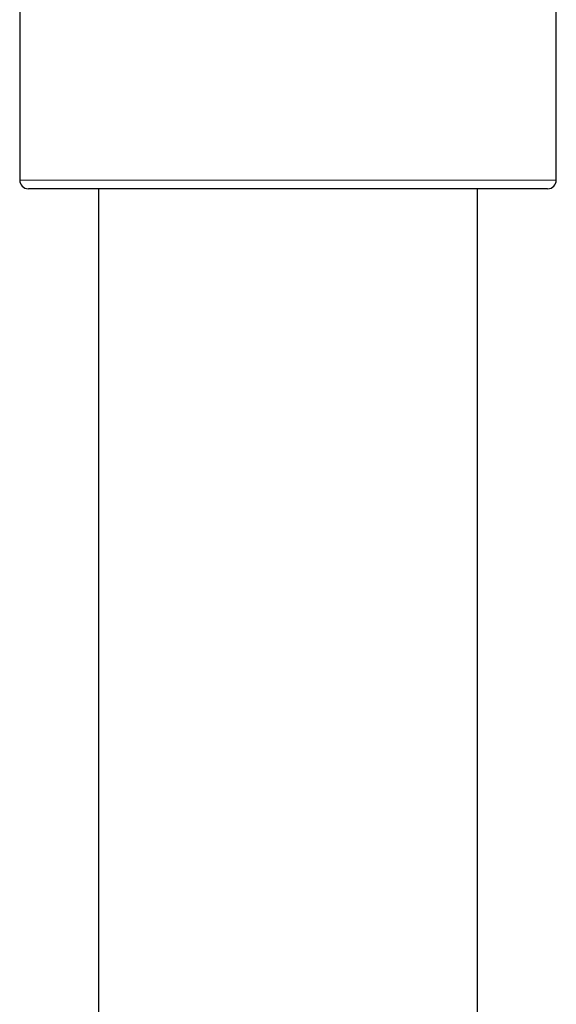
# Model space of a CAD drawing. Header units: millimetres. Extents: x 8 to 2385, y 12 to 2606.
# Tile 24 of 156: x 1077 to 1108, y 1452 to 1509. Entities that reach past the tile are written whole.
import ezdxf

# ---------------------------------------------------------------- set-up
doc = ezdxf.new("R2010")
doc.units = ezdxf.units.MM

msp = doc.modelspace()

# ---------------------------------------------------------------- linework, layer by layer
at = {"color": 7, "linetype": 'Continuous', "lineweight": 30}
for p, q in [((1077.357, 1533.561), (1077.357, 1499.561)), ((1108.357, 1499.561), (1108.357, 1533.561)), ((1107.857, 1499.061), (1077.857, 1499.061)), ((1081.907, 1499.061), (1081.907, 1450.608)), ((1103.807, 1450.569), (1103.807, 1499.061))]:
    msp.add_line(p, q, dxfattribs=at)
at = {"color": 252, "linetype": 'Continuous', "lineweight": 0}
msp.add_line((1077.357, 1499.561), (1108.357, 1499.561), dxfattribs=at)
at = {"color": 7, "linetype": 'Continuous', "lineweight": 30}
for centre, start, end in [((1077.857, 1499.561), 180, 270), ((1107.857, 1499.561), 270, 0)]:
    msp.add_arc(centre, 0.5, start, end, dxfattribs=at)

doc.saveas('drawing.dxf')
